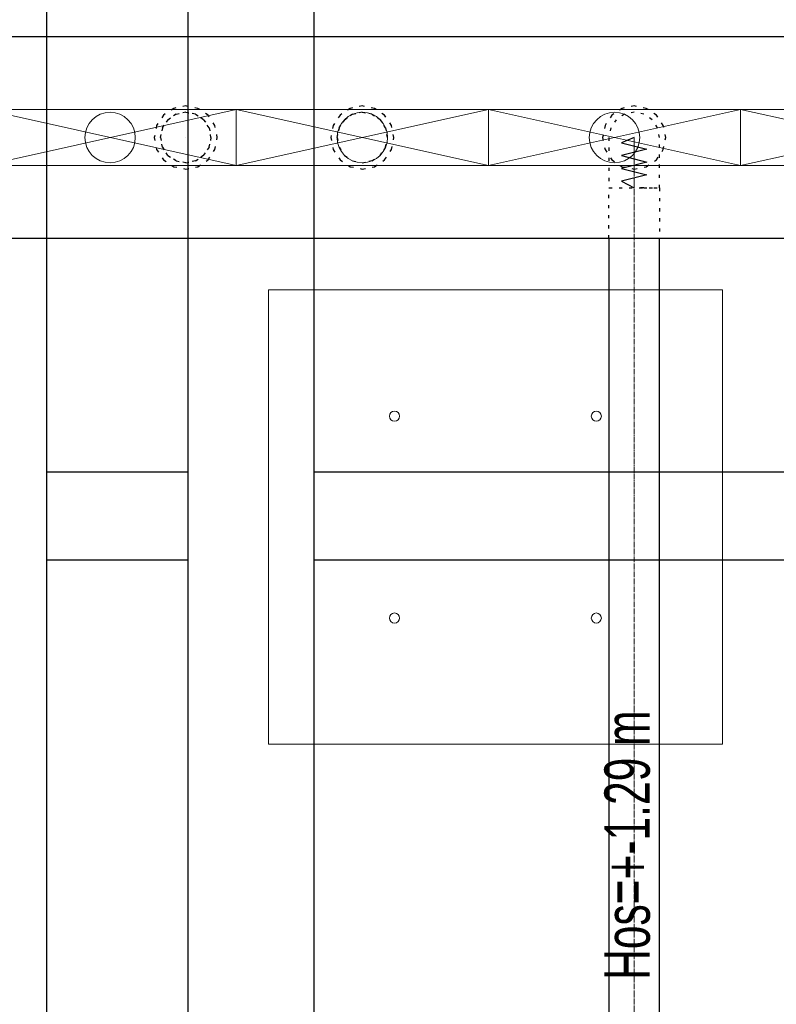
# Model space of a CAD drawing. Header units: centimetres. Extents: x -228435 to 46820, y -89367 to 152985.
# Tile 67 of 252: x -34926 to -31926, y 34569 to 38471. Entities that reach past the tile are written whole.
import ezdxf

# ---------------------------------------------------------------- set-up
doc = ezdxf.new("R2010")
doc.units = ezdxf.units.CM
doc.header["$LTSCALE"] = 50
for name, pattern in [('CADVENT_CENTERLINE', [9.9, 7.4, -1, 0.5, -1]), ('CADVENT_HIDDEN', [0.8, 0.25, -0.55]), ('Kondygnacja  -0_5$0$HIDDEN', [9.525, 6.35, -3.175]), ('Kondygnacja  -0_5$0$HIDDEN2', [4.7625, 3.175, -1.5875]), ('Osie rzutów$0$DASHDOT2', [12.7, 6.35, -3.175, 0, -3.175])]:
    doc.linetypes.add(name, pattern=pattern)
for name, color, linetype in [('01-103-Went PP_poziom-0_5$0$L_Nawiew', 3, 'Continuous'), ('bgde-nawiewEXP', 1, 'Continuous'), ('bgde-nawiewHIDDEN', 1, 'Continuous'), ('bgde-tekst', 7, 'Continuous'), ('Kondygnacja  -0_5$0$ARCH_KONSTR_POWYŻEJ RZUTU', 8, 'Kondygnacja  -0_5$0$HIDDEN'), ('Kondygnacja  -0_5$0$ARCH_KONSTR_POWYŻEJ RZUTU_IST', 8, 'Kondygnacja  -0_5$0$HIDDEN2'), ('Osie rzutów$0$ARCH_INFO_OSIE_IST', 8, 'Osie rzutów$0$DASHDOT2'), ('Osie rzutów$0$ARCH_INFO_OSIE_OPISY_IST', 8, 'Continuous')]:
    doc.layers.add(name, color=color, linetype=linetype)
for name, color, linetype, lineweight in [('bgde-nawiewCEN', 7, 'Continuous', 13), ('bgde_nawiewnik', 11, 'Continuous', 5), ('SU Lampy kwadratowe  -05$0$ARCH_SUFITY_PODWIESZANE', 8, 'Continuous', 9)]:
    doc.layers.add(name, color=color, linetype=linetype, lineweight=lineweight)

# ---------------------------------------------------------------- blocks, each defined once
blk = doc.blocks.new('Osie rzutów')
at = {"layer": 'Osie rzutów$0$ARCH_INFO_OSIE_IST', "ltscale": 10}
for p, q in [((8660, 12510), (8660, 4623.26)), ((4436.24, 8000), (15156.54, 8000))]:
    blk.add_line(p, q, dxfattribs=at)
blk = doc.blocks.new('SU Lampy kwadratowe  -05$0$moduł sufitu')
at = {"layer": 'SU Lampy kwadratowe  -05$0$ARCH_SUFITY_PODWIESZANE'}
blk.add_lwpolyline([(60, -360), (240, -360), (240, -540), (60, -540)], close=True, dxfattribs=at)
for centre in [(110, -410), (190, -410), (110, -490), (190, -490)]:
    blk.add_circle(centre, 2, dxfattribs=at)
blk = doc.blocks.new('SU Lampy kwadratowe  -05')
at = {"layer": 'SU Lampy kwadratowe  -05$0$ARCH_SUFITY_PODWIESZANE'}
blk.add_blockref('SU Lampy kwadratowe  -05$0$moduł sufitu', (8660, 8600), dxfattribs=at)
blk = doc.blocks.new('Kondygnacja  -0_5$0$konstrukcja istniejąca -0.5')
at = {"layer": 'Kondygnacja  -0_5$0$ARCH_KONSTR_POWYŻEJ RZUTU_IST', "ltscale": 10}
blk.add_line((8632, 8575), (8632, 7425), dxfattribs=at)
for points in [[(8688, 8575), (8688, 7425)], [(8738, 8575), (8738, 7425)], [(8632, 8167.89), (8688, 8167.89)], [(8738, 8167.89), (9782, 8167.89)], [(8688, 8132.89), (8632, 8132.89)], [(9782, 8132.89), (8738, 8132.89)]]:
    blk.add_lwpolyline(points, dxfattribs=at)
blk = doc.blocks.new('A$C066D7839')
at = {"layer": 'bgde_nawiewnik'}
for p, q in [((-50, -11.15), (-50, 11.15)), ((-50, 11.15), (50, 11.15)), ((-50, -11.15), (50, 11.15)), ((50, -11.15), (-50, 11.15)), ((50, 11.15), (50, -11.15)), ((50, -11.15), (-50, -11.15))]:
    blk.add_line(p, q, dxfattribs=at)
blk.add_circle((0, 0), 10, dxfattribs=at)

msp = doc.modelspace()

# ---------------------------------------------------------------- linework, layer by layer
at = {"layer": 'bgde-nawiewCEN', "linetype": 'CADVENT_CENTERLINE', "ltscale": 0.06}
for p, q in [((-32489.979, 38003.393), (-32489.979, 38003.868)), ((-32489.979, 38002.268), (-32489.979, 38003.393)), ((-32489.979, 38000.075), (-32489.979, 38002.268)), ((-32489.979, 37996.46), (-32489.979, 38000.075)), ((-32489.979, 37991.068), (-32489.979, 37996.46)), ((-32489.979, 37983.542), (-32489.979, 37991.068)), ((-32489.979, 37973.527), (-32489.979, 37983.542)), ((-32489.979, 37960.668), (-32489.979, 37973.527)), ((-32489.979, 37944.608), (-32489.979, 37960.668)), ((-32489.979, 37924.993), (-32489.979, 37944.608)), ((-32489.979, 37901.468), (-32489.979, 37924.993)), ((-32489.979, 37873.675), (-32489.979, 37901.468)), ((-32489.979, 37822.564), (-32489.979, 37873.675)), ((-32489.979, 37803.868), (-32489.979, 37822.564)), ((-32489.979, 33738.069), (-32489.979, 37803.868))]:
    msp.add_line(p, q, dxfattribs=at)
at = {"layer": 'bgde-nawiewEXP', "linetype": 'Continuous'}
for points in [[(-40588.801, 38403.941), (-19380.813, 38403.941), (-19380.813, 37603.941), (-40588.801, 37603.941)], [(-32589.979, 37603.941), (-32589.979, 33738.07), (-32389.979, 33738.07), (-32389.979, 37603.941)]]:
    msp.add_lwpolyline(points, dxfattribs=at)
at = {"layer": 'bgde-nawiewHIDDEN', "linetype": 'CADVENT_HIDDEN'}
for points in [[(-34392.838, 38003.868), (-34383.323, 37956.032), (-34356.226, 37915.479), (-34315.674, 37888.383), (-34267.838, 37878.868), (-34220.003, 37888.383), (-34179.45, 37915.479), (-34152.353, 37956.032), (-34142.838, 38003.868), (-34152.353, 38051.703), (-34179.45, 38092.256), (-34220.003, 38119.352), (-34267.838, 38128.868), (-34315.674, 38119.352), (-34356.226, 38092.256), (-34383.323, 38051.703)], [(-34392.838, 38003.868), (-34383.323, 37956.032), (-34356.226, 37915.479), (-34315.674, 37888.383), (-34267.838, 37878.868), (-34220.003, 37888.383), (-34179.45, 37915.479), (-34152.353, 37956.032), (-34142.838, 38003.868), (-34152.353, 38051.703), (-34179.45, 38092.256), (-34220.003, 38119.352), (-34267.838, 38128.868), (-34315.674, 38119.352), (-34356.226, 38092.256), (-34383.323, 38051.703)], [(-33692.838, 38003.868), (-33683.323, 37956.032), (-33656.226, 37915.479), (-33615.674, 37888.383), (-33567.838, 37878.868), (-33520.003, 37888.383), (-33479.45, 37915.479), (-33452.353, 37956.032), (-33442.838, 38003.868), (-33452.353, 38051.703), (-33479.45, 38092.256), (-33520.003, 38119.352), (-33567.838, 38128.868), (-33615.674, 38119.352), (-33656.226, 38092.256), (-33683.323, 38051.703)], [(-33692.838, 38003.868), (-33683.323, 37956.032), (-33656.226, 37915.479), (-33615.674, 37888.383), (-33567.838, 37878.868), (-33520.003, 37888.383), (-33479.45, 37915.479), (-33452.353, 37956.032), (-33442.838, 38003.868), (-33452.353, 38051.703), (-33479.45, 38092.256), (-33520.003, 38119.352), (-33567.838, 38128.868), (-33615.674, 38119.352), (-33656.226, 38092.256), (-33683.323, 38051.703)], [(-32614.979, 38003.868), (-32605.464, 37956.032), (-32578.368, 37915.479), (-32537.815, 37888.383), (-32489.979, 37878.868), (-32442.144, 37888.383), (-32401.591, 37915.479), (-32374.494, 37956.032), (-32364.979, 38003.868), (-32374.494, 38051.703), (-32401.591, 38092.256), (-32442.144, 38119.352), (-32489.979, 38128.868), (-32537.815, 38119.352), (-32578.368, 38092.256), (-32605.464, 38051.703)], [(-32614.979, 38003.868), (-32605.464, 37956.032), (-32578.368, 37915.479), (-32537.815, 37888.383), (-32489.979, 37878.868), (-32442.144, 37888.383), (-32401.591, 37915.479), (-32374.494, 37956.032), (-32364.979, 38003.868), (-32374.494, 38051.703), (-32401.591, 38092.256), (-32442.144, 38119.352), (-32489.979, 38128.868), (-32537.815, 38119.352), (-32578.368, 38092.256), (-32605.464, 38051.703)], [(-34367.838, 38003.868), (-34360.226, 37965.599), (-34338.549, 37933.157), (-34306.106, 37911.48), (-34267.838, 37903.868), (-34229.57, 37911.48), (-34197.127, 37933.157), (-34175.45, 37965.599), (-34167.838, 38003.868), (-34175.45, 38042.136), (-34197.127, 38074.578), (-34229.57, 38096.255), (-34267.838, 38103.868), (-34306.106, 38096.255), (-34338.549, 38074.578), (-34360.226, 38042.136)], [(-34367.838, 38003.868), (-34360.226, 38042.136), (-34338.549, 38074.578), (-34306.106, 38096.255), (-34267.838, 38103.868), (-34229.57, 38096.255), (-34197.127, 38074.578), (-34175.45, 38042.136), (-34167.838, 38003.868), (-34175.45, 37965.599), (-34197.127, 37933.157), (-34229.57, 37911.48), (-34267.838, 37903.868), (-34306.106, 37911.48), (-34338.549, 37933.157), (-34360.226, 37965.599)], [(-33667.838, 38003.868), (-33660.226, 37965.599), (-33638.549, 37933.157), (-33606.106, 37911.48), (-33567.838, 37903.868), (-33529.57, 37911.48), (-33497.127, 37933.157), (-33475.45, 37965.599), (-33467.838, 38003.868), (-33475.45, 38042.136), (-33497.127, 38074.578), (-33529.57, 38096.255), (-33567.838, 38103.868), (-33606.106, 38096.255), (-33638.549, 38074.578), (-33660.226, 38042.136)]]:
    msp.add_lwpolyline(points, close=True, dxfattribs=at)
for points in [[(-33660.226, 38042.136), (-33638.549, 38074.578), (-33606.106, 38096.255), (-33567.838, 38103.868), (-33529.57, 38096.255)], [(-33529.57, 38096.255), (-33567.838, 38103.868)], [(-33529.57, 38096.255), (-33497.127, 38074.578), (-33475.45, 38042.136)], [(-32589.979, 37603.941), (-32589.979, 37803.868), (-32389.979, 37803.868), (-32389.979, 38003.868), (-32397.591, 38042.136), (-32419.269, 38074.578), (-32451.711, 38096.255), (-32489.979, 38103.868), (-32528.248, 38096.255), (-32560.69, 38074.578), (-32582.367, 38042.136), (-32589.979, 38003.868), (-32589.979, 37803.867), (-32451.711, 37803.867)], [(-33667.838, 38003.868), (-33660.226, 38042.136)], [(-33660.226, 38042.136), (-33667.838, 38003.868)], [(-33475.45, 38042.136), (-33497.127, 38074.578)], [(-33475.45, 37965.599), (-33467.838, 38003.868), (-33475.45, 38042.136)], [(-33475.45, 38042.136), (-33467.838, 38003.868)], [(-33667.838, 38003.868), (-33660.226, 37965.599), (-33638.549, 37933.157), (-33606.106, 37911.48), (-33567.838, 37903.868), (-33529.57, 37911.48)], [(-33529.57, 37911.48), (-33497.127, 37933.157), (-33475.45, 37965.599)], [(-33475.45, 37965.599), (-33497.127, 37933.157)], [(-33529.57, 37911.48), (-33567.838, 37903.868)], [(-32451.711, 37803.867), (-32489.979, 37803.867)], [(-32451.711, 37803.867), (-32389.979, 37803.867), (-32389.979, 37603.941)]]:
    msp.add_lwpolyline(points, dxfattribs=at)
at = {"layer": 'bgde-nawiewHIDDEN'}
for points in [[(-34267.838, 38003.868), (-34267.838, 38003.868)], [(-33567.838, 38003.868), (-33567.838, 38003.868)], [(-32489.979, 38003.868), (-32539.979, 37982.57), (-32439.979, 37957.208), (-32539.979, 37931.988), (-32439.979, 37906.703), (-32539.979, 37881.168), (-32439.979, 37855.809), (-32539.979, 37830.35), (-32489.979, 37803.868)]]:
    msp.add_lwpolyline(points, dxfattribs=at)

# ---------------------------------------------------------------- block references
at = {"layer": '01-103-Went PP_poziom-0_5$0$L_Nawiew', "xscale": 10, "yscale": 10, "zscale": 10}
for p in [(-34567.836, 38003.868, 987.119), (-33567.836, 38003.868, 987.119), (-32567.836, 38003.868, 987.119), (-31567.836, 38003.868, 987.119)]:
    msp.add_blockref('A$C066D7839', p, dxfattribs=at)
at = {"layer": 'Kondygnacja  -0_5$0$ARCH_KONSTR_POWYŻEJ RZUTU', "xscale": 10, "yscale": 10, "zscale": 10}
msp.add_blockref('Kondygnacja  -0_5$0$konstrukcja istniejąca -0.5', (-121140, -45000), dxfattribs=at)
at = {"layer": 'Osie rzutów$0$ARCH_INFO_OSIE_OPISY_IST', "xscale": 10, "yscale": 10, "zscale": 10}
msp.add_blockref('Osie rzutów', (-121140, -45000), dxfattribs=at)
at = {"layer": 'SU Lampy kwadratowe  -05$0$ARCH_SUFITY_PODWIESZANE', "xscale": 10, "yscale": 10, "zscale": 10}
msp.add_blockref('SU Lampy kwadratowe  -05', (-121140, -45000), dxfattribs=at)

# ---------------------------------------------------------------- texts
at = {"layer": 'bgde-tekst', "width": 0.7}
msp.add_text('Hos=+-1.29 m ', height=180, rotation=90, dxfattribs=at).set_placement((-32427.906, 34666.144, -660))

doc.saveas('drawing.dxf')
